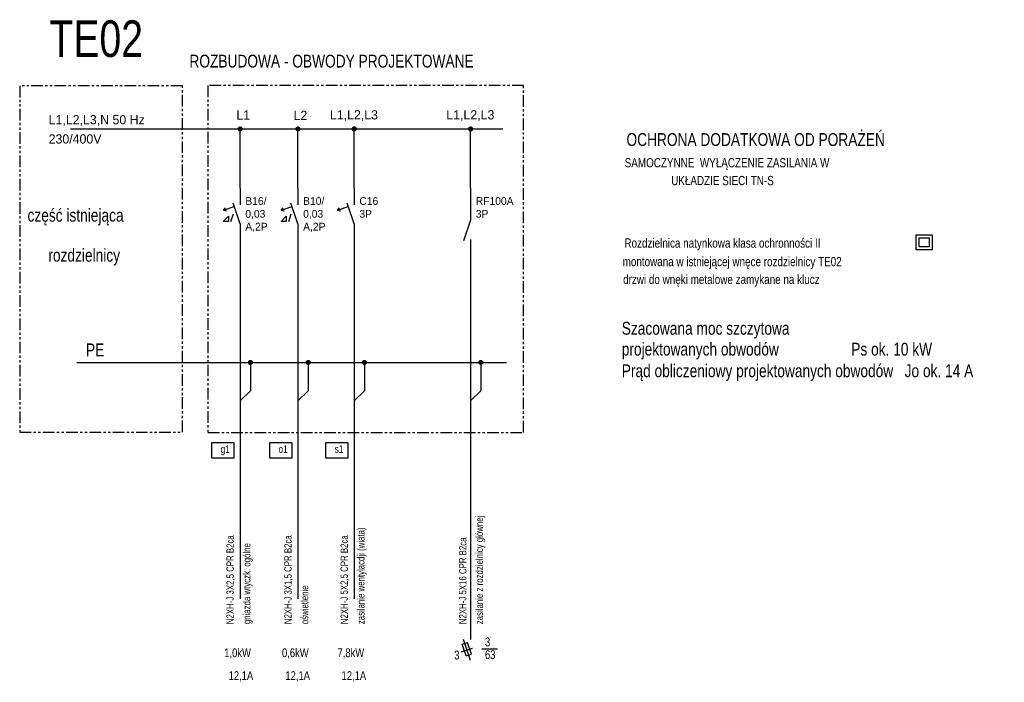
# Model space of a CAD drawing. Extents: x 678233 to 771511, y -128679 to -91169.
# Tile 59 of 62: x 770167 to 771511, y -99162 to -98257. Entities that reach past the tile are written whole.
import ezdxf

# ---------------------------------------------------------------- set-up
doc = ezdxf.new("R2010")
doc.units = 0
doc.linetypes.add('PHANTOM', pattern=[12.7, 6.35, -1.27, 1.27, -1.27, 1.27, -1.27])
doc.layers.add('06-aparaty_txt', color=7, linetype='CONTINUOUS')

msp = doc.modelspace()

# ---------------------------------------------------------------- linework, layer by layer
at = {"layer": '06-aparaty_txt'}
for p, q in [((770468.27, -98487.2), (770468.27, -98406.57)), ((770547.19, -98487.2), (770547.19, -98406.57)), ((770623.93, -98487.2), (770623.93, -98406.57)), ((770782.8, -98487.2), (770782.8, -98406.57)), ((770468.27, -98487.2), (770468.27, -98509.9)), ((770547.19, -98487.2), (770547.19, -98509.9)), ((770623.93, -98487.2), (770623.93, -98509.9)), ((770782.8, -98487.2), (770782.8, -98509.9)), ((770468.27, -98536.2), (770458.75, -98507.86)), ((770547.19, -98536.2), (770537.67, -98507.86)), ((770623.93, -98536.2), (770614.42, -98507.86)), ((770782.8, -98509.9), (770782.8, -98530.9)), ((770445.46, -98517.44), (770460.3, -98512.46)), ((770445.46, -98517.44), (770448.16, -98514.27)), ((770445.46, -98517.44), (770449.53, -98518.34)), ((770455.74, -98532.7), (770459.24, -98522.2)), ((770524.38, -98517.44), (770539.22, -98512.46)), ((770524.38, -98517.44), (770527.09, -98514.27)), ((770524.38, -98517.44), (770528.45, -98518.34)), ((770534.67, -98532.7), (770538.17, -98522.2)), ((770601.13, -98517.44), (770615.96, -98512.46)), ((770601.13, -98517.44), (770603.83, -98514.27)), ((770601.13, -98517.44), (770605.19, -98518.34)), ((770445.24, -98532.7), (770452.24, -98525.7)), ((770452.24, -98532.7), (770445.24, -98532.7)), ((770452.24, -98525.7), (770452.24, -98532.7)), ((770468.27, -98536.2), (770468.27, -98557.2)), ((770524.17, -98532.7), (770531.17, -98525.7)), ((770531.17, -98532.7), (770524.17, -98532.7)), ((770531.17, -98525.7), (770531.17, -98532.7)), ((770547.19, -98536.2), (770547.19, -98557.2)), ((770623.93, -98536.2), (770623.93, -98557.2)), ((770782.8, -98530.9), (770773.28, -98559.25)), ((770468.27, -98557.2), (770468.27, -99047.78)), ((770547.19, -98557.2), (770547.19, -99047.78)), ((770623.93, -98557.2), (770623.93, -99047.78)), ((770782.8, -98557.2), (770782.8, -99103.06)), ((770770.62, -99119.98), (770785.46, -99115)), ((770771.27, -99109.62), (770778.69, -99107.13)), ((770776.65, -99125.64), (770771.27, -99109.62)), ((770782.8, -99131.67), (770773.28, -99103.32)), ((770784.07, -99123.15), (770778.69, -99107.13)), ((770798.3, -99115.79), (770819.67, -99115.79)), ((770776.65, -99125.64), (770784.07, -99123.15))]:
    msp.add_line(p, q, dxfattribs=at)
at = {"layer": '06-aparaty_txt', "linetype": 'PHANTOM', "ltscale": 2.5}
for points in [[(770167.46, -98347.56), (770167.46, -98820.36), (770389.7, -98820.36), (770389.7, -98347.56)], [(770424.33, -98347.2), (770424.33, -98820.75), (770855.22, -98820.75), (770855.22, -98347.2)]]:
    msp.add_lwpolyline(points, close=True, dxfattribs=at)
at = {"layer": '06-aparaty_txt', "const_width": 3.5}
for points in [[(770466.52, -98406.57, 1), (770470.02, -98406.57, 1)], [(770545.44, -98406.57, 1), (770548.94, -98406.57, 1)], [(770622.18, -98406.57, 1), (770625.68, -98406.57, 1)], [(770781.05, -98406.57, 1), (770784.55, -98406.57, 1)], [(770480.52, -98725.16, 1), (770484.02, -98725.16, 1)], [(770559.44, -98725.16, 1), (770562.94, -98725.16, 1)], [(770636.18, -98725.16, 1), (770639.68, -98725.16, 1)], [(770795.05, -98725.16, 1), (770798.55, -98725.16, 1)]]:
    msp.add_lwpolyline(points, format="xyb", close=True, dxfattribs=at)
at = {"layer": '06-aparaty_txt', "color": 10}
for points in [[(770236.8, -98406.57), (770826.82, -98406.57)], [(770245.52, -98725.12), (770831.7, -98725.12)]]:
    msp.add_lwpolyline(points, dxfattribs=at)
at = {"layer": '06-aparaty_txt'}
for points in [[(771390.85, -98551.16), (771412.56, -98551.16), (771412.56, -98571.36), (771390.85, -98571.36)], [(771394.85, -98555.16), (771408.56, -98555.16), (771408.56, -98567.36), (771394.85, -98567.36)], [(770429.37, -98834.8), (770429.37, -98855.08), (770460.26, -98855.08), (770460.26, -98834.8)], [(770508.29, -98834.8), (770508.29, -98855.08), (770539.18, -98855.08), (770539.18, -98834.8)], [(770585.03, -98834.8), (770585.03, -98855.08), (770615.93, -98855.08), (770615.93, -98834.8)]]:
    msp.add_lwpolyline(points, close=True, dxfattribs=at)
at = {"layer": '06-aparaty_txt', "linetype": 'Continuous', "flags": 128}
for points in [[(770482.27, -98725.16), (770482.27, -98763.66), (770468.27, -98777.66)], [(770561.19, -98725.16), (770561.19, -98763.66), (770547.19, -98777.66)], [(770637.93, -98725.16), (770637.93, -98763.66), (770623.93, -98777.66)], [(770796.8, -98725.16), (770796.8, -98763.66), (770782.8, -98777.66)]]:
    msp.add_lwpolyline(points, dxfattribs=at)

# ---------------------------------------------------------------- texts
at = {"layer": '06-aparaty_txt', "width": 0.8}
for s, height, p in [('TE02', 50, (770207.94, -98308.37)), ('ROZBUDOWA - OBWODY PROJEKTOWANE', 17.5, (770399.09, -98322.78)), ('OCHRONA DODATKOWA OD PORAŻEŃ', 17.5, (770995.6, -98429.77)), ('SAMOCZYNNE  WYŁĄCZENIE ZASILANIA W', 12.6, (770993.15, -98458.94)), ('UKŁADZIE SIECI TN-S', 12.6, (771056.56, -98483.21)), ('część istniejąca', 17.5, (770178.14, -98533.02)), ('Rozdzielnica natynkowa klasa ochronności II', 12.6, (770992.8, -98568.53)), ('rozdzielnicy', 17.5, (770206.59, -98587.62)), ('montowana w istniejącej wnęce rozdzielnicy TE02', 12.6, (770990.34, -98593.85)), ('drzwi do wnęki metalowe zamykane na klucz', 12.6, (770990.98, -98618.12)), ('Szacowana moc szczytowa ', 17.5, (770989.14, -98687.28)), ('PE', 17.5, (770257.93, -98716.76)), ('projektowanych obwodów                   Ps ok. 10 kW  ', 17.5, (770989.14, -98715.76)), ('Prąd obliczeniowy projektowanych obwodów   Jo ok. 14 A', 17.5, (770989.14, -98745.25)), ('g1', 10.5, (770441.75, -98848.58)), ('o1', 10.5, (770520.67, -98848.58)), ('s1', 10.5, (770597.41, -98848.58)), ('3', 12, (770802.44, -99112.51)), ('1,0kW', 12, (770446.64, -99127.25)), ('0,6kW', 12, (770525.44, -99127.25)), ('7,8kW', 12, (770601.2, -99127.25)), ('3', 12, (770760.5, -99130.41)), ('63', 12, (770802.44, -99129.87)), ('12,1A', 12, (770452.62, -99158.45)), ('12,1A', 12, (770530.09, -99158.45)), ('12,1A', 12, (770606.75, -99158.45))]:
    msp.add_text(s, height=height, dxfattribs=at).set_placement(p)
at = {"layer": '06-aparaty_txt'}
for s, p in [('L1', (770463.19, -98393.7)), ('L2', (770541.23, -98394.32)), ('L1,L2,L3', (770590.84, -98393.59)), ('L1,L2,L3', (770749.71, -98393.59))]:
    msp.add_text(s, height=12.6, dxfattribs=at).set_placement(p)
at = {"layer": '06-aparaty_txt', "width": 0.8}
for s, p in [('zasilanie z rozdzielnicy głównej', (770799.78, -99082.25)), ('zasilanie wentylacdji (wiata)', (770638.04, -99082.25)), ('N2XH-J 3X2,5 CPR B2ca', (770459.65, -99082.25)), ('gniazda wtyczk. ogólne', (770482.37, -99082.25)), ('N2XH-J 3X1,5 CPR B2ca', (770538.58, -99082.25)), ('N2XH-J 5X2,5 CPR B2ca', (770615.32, -99082.25)), ('N2XH-J 5X16 CPR B2ca', (770777.06, -99082.25)), ('oświetlenie', (770561.3, -99082.25))]:
    msp.add_text(s, height=10, rotation=90, dxfattribs=at).set_placement(p)
at = {"layer": '06-aparaty_txt', "attachment_point": 1}
for s, insert, char_height, width in [('L1,L2,L3,N 50 Hz', (770206.99, -98387.64), 12.6, 194.8888), ('230/400V', (770206.99, -98413.89), 12.6, 194.8888), ('B16/\\P0,03\\PA,2P', (770475.41, -98499.61), 10.5, 64.0939), ('B10/\\P0,03\\PA,2P', (770554.33, -98499.61), 10.5, 64.0939), ('C16\\P3P', (770631.08, -98499.61), 10.5, 64.0939), ('RF100A\\P3P', (770789.94, -98499.61), 10.5, 64.0939)]:
    msp.add_mtext(s, dxfattribs=dict(at, insert=insert, char_height=char_height, width=width))

doc.saveas('drawing.dxf')
